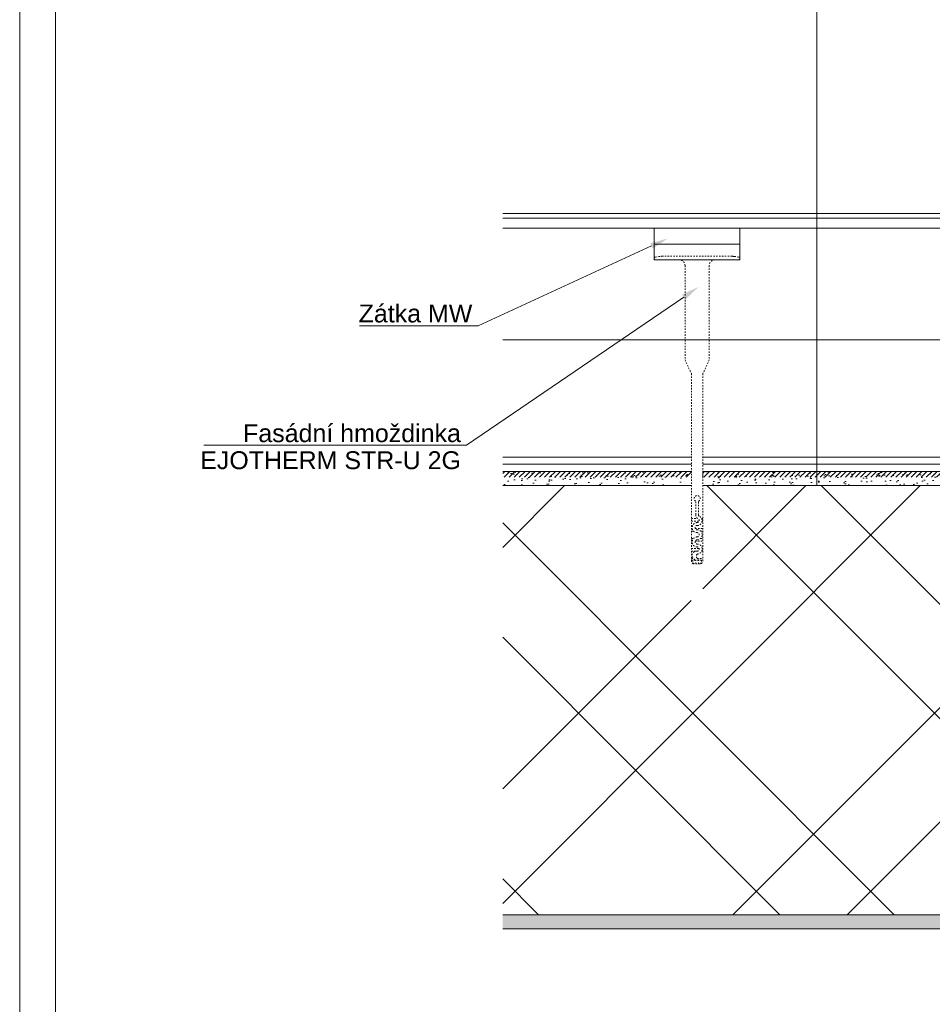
# Model space of a CAD drawing. Header units: millimetres. Extents: x -172116 to -156978, y -29806 to 62594.
# Tile 2 of 23: x -164599 to -163961, y 34238 to 34927. Entities that reach past the tile are written whole.
import ezdxf
from ezdxf.xclip import XClip

# ---------------------------------------------------------------- set-up
doc = ezdxf.new("R2010")
doc.units = ezdxf.units.MM
doc.header["$MEASUREMENT"] = 0
doc.header["$XCLIPFRAME"] = 0
doc.linetypes.add('DASHED', pattern=[2, 1, -1])
for name, color, linetype in [('POHLED ZÁPADNÍ_1__K EXPEDICI', 7, 'Continuous'), ('POHLED ZÁPADNÍ_1_DEK_ETICS', 7, 'Continuous'), ('POHLED ZÁPADNÍ_1_DEK_Kotvení', 7, 'Continuous'), ('POHLED ZÁPADNÍ_1_DEK_KÓTY', 7, 'Continuous'), ('POHLED ZÁPADNÍ_1_DEK_Penetrace', 7, 'Continuous'), ('POHLED ZÁPADNÍ_1_DEK_POPIS', 7, 'Continuous'), ('POHLED ZÁPADNÍ_1_DEK_SLABA', 7, 'Continuous'), ('POHLED ZÁPADNÍ_1_DEK_Spojeni', 7, 'Continuous'), ('POHLED ZÁPADNÍ_1_DEK_ŠRAFY', 7, 'Continuous'), ('POHLED ZÁPADNÍ_1_moje-rastr-pozn', 7, 'Continuous')]:
    doc.layers.add(name, color=color, linetype=linetype)
doc.styles.add('GENEROVANÝ_STYL_1', font='txt')
doc.linetypes.add('FENCELINE1', pattern='A,0,[1,Detail č.7 ŘEZ OKNEM - VODOROVNÝ II_1.Shx,S=0.31246,R=0,X=0,Y=0],-39.37,0', length=39.37)
doc.linetypes.add('IZOLACE', pattern='A,0,[3,Detail č.7 ŘEZ OKNEM - VODOROVNÝ II_1.Shx,S=7.93651e-07,R=0,X=0,Y=0],-0.4001,0', length=0.4001)
doc.linetypes.add('LEPENÍ', pattern='A,0,[2,Detail č.7 ŘEZ OKNEM - VODOROVNÝ II_1.Shx,S=0.060476,R=0,X=0,Y=0],-7.62,0', length=7.62)
pattern_1 = [(307.5, (-312788.824, 20220.892), (9.63411885, 0.3149668), [0, -7.6, 0, -8.5, 0, -8.125]), (277.5, (-312788.824, 20220.892), (-14.1107303, 8.8488835), [0, -4.1, 0, -6.85, 0, -2.625]), (237.5, (-312788.824, 20227.042), (-0.02829527, 15.5707093), [0, -2.5, 0, -9, 0, -11.75]), (227.5, (-312788.824, 20227.042), (-4.3883778, 15.030633), [0, -1.25, 0, -5.9, 0, -6.75])]
pattern_2 = [(45, (-312694.1537, 10675.1565), (-1.767766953, 1.767766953), [])]

# ---------------------------------------------------------------- blocks, each defined once
blk = doc.blocks.new('Kresba_1_1', base_point=(-167575.44, 33537.03))
at = {"layer": 'POHLED ZÁPADNÍ_1_DEK_KÓTY', "linetype": 'Continuous', "lineweight": 18}
for points in [[(-164158.23, 34770.34), (-164156.48, 34766.56), (-164146, 34773.68)], [(-164136.07, 34734.45), (-164133.72, 34731.01), (-164124.57, 34739.77)]]:
    blk.add_hatch(color=6, dxfattribs=at).paths.add_polyline_path(points)
at = {"layer": 'POHLED ZÁPADNÍ_1_DEK_Penetrace', "linetype": 'Continuous', "lineweight": 18}
h = blk.add_hatch(dxfattribs=at)
h.set_pattern_fill('ANSI31_0001', color=22, style=0, pattern_type=2)
h.set_pattern_definition([(45, (-312678.405, 10671.5527), (-1.767766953, 1.767766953), [])])
h.paths.add_polyline_path([(-164129.48, 34610.85), (-164261.51, 34610.85), (-164261.51, 34606.85), (-164129.48, 34606.85)])
h = blk.add_hatch(dxfattribs=at)
h.set_pattern_fill('ANSI31_0001', color=22, style=0, pattern_type=2)
h.set_pattern_definition(pattern_2)
h.paths.add_polyline_path([(-164121.49, 34610.85), (-164121.49, 34606.85), (-164041.88, 34606.85), (-164041.88, 34610.85)])
h = blk.add_hatch(dxfattribs=at)
h.set_pattern_fill('ANSI31_0001', color=22, style=0, pattern_type=2)
h.set_pattern_definition(pattern_2)
h.paths.add_polyline_path([(-164041.88, 34610.85), (-164041.88, 34606.85), (-163821.16, 34606.85), (-163821.15, 34483.19), (-163817.16, 34483.99), (-163817.16, 34610.85)])
at = {"layer": 'POHLED ZÁPADNÍ_1_DEK_ŠRAFY', "linetype": 'Continuous', "lineweight": 18}
h = blk.add_hatch(dxfattribs=at)
h.set_pattern_fill('AR_SAND_0001', color=3, style=0, pattern_type=2)
h.set_pattern_definition([(307.5, (-187946.458, 180549.94), (9.63411885, 0.3149668), [0, -7.6, 0, -8.5, 0, -8.125]), (277.5, (-187946.458, 180549.94), (-14.1107303, 8.8488835), [0, -4.1, 0, -6.85, 0, -2.625]), (237.5, (-187946.458, 180556.09), (-0.02829527, 15.5707093), [0, -2.5, 0, -9, 0, -11.75]), (227.5, (-187946.458, 180556.09), (-4.3883778, 15.030633), [0, -1.25, 0, -5.9, 0, -6.75])])
h.paths.add_polyline_path([(-164132.93, 34600.85), (-164129.48, 34610.85), (-164261.71, 34610.85), (-164261.71, 34600.85)])
h = blk.add_hatch(dxfattribs=at)
h.set_pattern_fill('AR_SAND_0001', color=3, style=0, pattern_type=2)
h.set_pattern_definition(pattern_1)
h.paths.add_polyline_path([(-164121.49, 34610.85), (-164121.49, 34600.85), (-164041.88, 34600.85), (-164041.88, 34610.85)])
h = blk.add_hatch(dxfattribs=at)
h.set_pattern_fill('AR_SAND_0001', color=3, style=0, pattern_type=2)
h.set_pattern_definition(pattern_1)
h.paths.add_polyline_path([(-164041.88, 34600.85), (-163827.16, 34600.85), (-163827.16, 34510.92), (-163826.89, 34511.32), (-163826.75, 34510.89), (-163825.03, 34510.89), (-163824.74, 34511.32), (-163824.6, 34510.89), (-163822.88, 34510.89), (-163822.58, 34511.32), (-163822.45, 34510.89), (-163821.33, 34510.89), (-163817.16, 34511.72), (-163817.16, 34541.19), (-163817.16, 34610.85), (-164041.88, 34610.85)])
h = blk.add_hatch(dxfattribs=at)
h.set_pattern_fill('ZDIVO2_0001', color=3, style=0, pattern_type=2)
h.set_pattern_definition([(45, (-312678.4, 10671.55), (-124.4508, 124.4508), []), (45, (-312598.4, 10671.55), (-124.4508, 124.4508), []), (135, (-312678.4, 10671.55), (124.4508, 124.4508), []), (135, (-312598.4, 10671.55), (124.4508, 124.4508), [])])
h.paths.add_polyline_path([(-164261.51, 34300.85), (-163827.16, 34300.85), (-163827.16, 34422.33), (-163827.03, 34424.73), (-163831.33, 34425.59), (-163833.05, 34425.59), (-163833.34, 34425.16), (-163833.48, 34425.59), (-163835.2, 34425.59), (-163835.5, 34425.16), (-163835.63, 34425.59), (-163837.36, 34425.59), (-163837.65, 34425.16), (-163837.79, 34425.59), (-163839.51, 34425.59), (-163839.8, 34425.16), (-163839.94, 34425.59), (-163841.66, 34425.59), (-163841.95, 34425.16), (-163842.09, 34425.59), (-163843.81, 34425.59), (-163844.1, 34425.16), (-163844.24, 34425.59), (-163845.96, 34425.59), (-163846.25, 34425.16), (-163846.39, 34425.59), (-163848.11, 34425.59), (-163848.4, 34425.16), (-163848.54, 34425.59), (-163850.27, 34425.59), (-163850.56, 34425.16), (-163850.7, 34425.59), (-163852.42, 34425.59), (-163852.71, 34425.16), (-163852.85, 34425.59), (-163854.57, 34425.59), (-163854.86, 34425.16), (-163855, 34425.59), (-163856.72, 34425.59), (-163857.01, 34425.16), (-163857.15, 34425.59), (-163858.87, 34425.59), (-163859.16, 34425.16), (-163859.3, 34425.59), (-163861.02, 34425.59), (-163861.31, 34425.16), (-163861.45, 34425.59), (-163863.17, 34425.59), (-163863.47, 34425.16), (-163863.6, 34425.59), (-163865.33, 34425.59), (-163865.62, 34425.16), (-163865.76, 34425.59), (-163867.45, 34425.76), (-163867.74, 34425.33), (-163867.88, 34425.76), (-163869.56, 34425.97), (-163869.85, 34425.54), (-163869.99, 34425.97), (-163871.68, 34426.19), (-163871.97, 34425.76), (-163872.11, 34426.19), (-163873.51, 34426.37, -0.904988), (-163873.51, 34428.26), (-163871.71, 34428.44), (-163871.41, 34428.92), (-163871.27, 34428.48), (-163869.52, 34428.66), (-163869.22, 34429.13), (-163869.08, 34428.7), (-163867.33, 34428.88), (-163867.03, 34429.35), (-163866.89, 34428.92), (-163865.76, 34429.04), (-163865.15, 34429.04), (-163864.86, 34429.47), (-163864.72, 34429.04), (-163863, 34429.04), (-163862.71, 34429.47), (-163862.57, 34429.04), (-163860.85, 34429.04), (-163860.56, 34429.47), (-163860.42, 34429.04), (-163858.69, 34429.04), (-163858.4, 34429.47), (-163858.26, 34429.04), (-163856.54, 34429.04), (-163856.25, 34429.47), (-163856.11, 34429.04), (-163854.39, 34429.04), (-163854.1, 34429.47), (-163853.96, 34429.04), (-163852.24, 34429.04), (-163851.95, 34429.47), (-163851.81, 34429.04), (-163850.09, 34429.04), (-163849.8, 34429.47), (-163849.66, 34429.04), (-163847.94, 34429.04), (-163847.65, 34429.47), (-163847.51, 34429.04), (-163845.79, 34429.04), (-163845.49, 34429.47), (-163845.35, 34429.04), (-163843.63, 34429.04), (-163843.34, 34429.47), (-163843.2, 34429.04), (-163841.48, 34429.04), (-163841.19, 34429.47), (-163841.05, 34429.04), (-163839.33, 34429.04), (-163839.04, 34429.47), (-163838.9, 34429.04), (-163837.18, 34429.04), (-163836.89, 34429.47), (-163836.75, 34429.04), (-163835.03, 34429.04), (-163834.74, 34429.47), (-163834.6, 34429.04), (-163832.88, 34429.04), (-163832.58, 34429.47), (-163832.45, 34429.04), (-163831.33, 34429.04), (-163827.16, 34429.87), (-163827.16, 34600.85), (-164121.49, 34600.85), (-164121.49, 34524.09, -0.146838), (-164122.92, 34520.51), (-164131.5, 34520.51, -0.146838), (-164132.93, 34524.09), (-164132.93, 34600.85), (-164261.51, 34600.85)])
h = blk.add_hatch(dxfattribs=at)
h.set_pattern_fill('AR_SAND_0001', color=3, style=0, pattern_type=2)
h.set_pattern_definition(pattern_1)
h.paths.add_polyline_path([(-163817.15, 34300.86), (-164261.51, 34300.85), (-164261.51, 34290.85), (-163788.99, 34290.85), (-163788.99, 34521.66, -0.414214), (-163789.29, 34521.36), (-163789.33, 34521.36, -0.243971), (-163789.58, 34521.48), (-163790.35, 34522.58, -0.343903), (-163790.33, 34522.95), (-163790.06, 34523.27, 0.179729), (-163789.99, 34523.47), (-163789.99, 34524.42), (-163790.09, 34524.47), (-163789.99, 34524.52), (-163789.99, 34524.62), (-163790.09, 34524.67), (-163789.99, 34524.72), (-163789.99, 34524.82), (-163790.03, 34524.9), (-163789.99, 34524.92), (-163789.99, 34525.02), (-163790.09, 34525.07), (-163789.99, 34525.12), (-163789.99, 34525.22), (-163790.03, 34525.3), (-163789.99, 34525.32), (-163789.99, 34526.36), (-163795.86, 34526.36, 0.090511), (-163796.39, 34524.46), (-163796.36, 34524.38), (-163796.4, 34524.35), (-163796.37, 34524.18), (-163796.41, 34524.16), (-163796.38, 34523.99), (-163796.42, 34523.97, 0.075303), (-163796.18, 34522.34), (-163796.04, 34522.28), (-163795.93, 34522.21), (-163795.85, 34522.13), (-163795.81, 34522.04), (-163795.82, 34521.94), (-163795.86, 34521.84), (-163795.95, 34521.75), (-163796.07, 34521.65), (-163796.21, 34521.57), (-163796.39, 34521.5), (-163796.58, 34521.44), (-163796.79, 34521.4), (-163797, 34521.38), (-163797.2, 34521.38), (-163797.4, 34521.4), (-163797.57, 34521.43), (-163797.72, 34521.48), (-163797.84, 34521.55), (-163797.92, 34521.63), (-163797.97, 34521.72), (-163797.97, 34521.82), (-163797.94, 34521.91), (-163797.86, 34522.01), (-163797.75, 34522.11), (-163796.99, 34527.35), (-163796.99, 34528.86), (-163800.31, 34528.86, -0.414214), (-163800.81, 34529.36), (-163800.81, 34528.84), (-163813.99, 34528.85), (-163813.98, 34483.83), (-163817.15, 34483.83)])
at = {"layer": 'POHLED ZÁPADNÍ_1__K EXPEDICI', "color": 3, "linetype": 'Continuous', "lineweight": 18, "flags": 128}
blk.add_lwpolyline([(-163324.17, 33464.03), (-164599.37, 33464.03), (-164599.37, 35564.03), (-163324.17, 35564.03)], dxfattribs=at)
at = {"layer": 'POHLED ZÁPADNÍ_1_DEK_ETICS', "color": 9, "linetype": 'FENCELINE1', "lineweight": 18}
blk.add_line((-164261.51, 34787.85), (-163740.71, 34787.85), dxfattribs=at)
at = {"layer": 'POHLED ZÁPADNÍ_1_DEK_Kotvení', "color": 41, "linetype": 'DASHED', "lineweight": 18}
for p, q in [((-164154.52, 34760.71), (-164151.14, 34761.13)), ((-164101.14, 34761.21), (-164149.9, 34761.21)), ((-164096.52, 34760.71), (-164099.9, 34761.13)), ((-164096.52, 34758.71), (-164154.52, 34758.71)), ((-164133.97, 34754.7), (-164133.97, 34688.71)), ((-164117.07, 34754.7), (-164117.07, 34688.6)), ((-164133.97, 34688.71), (-164129.48, 34679.13)), ((-164117.02, 34688.71), (-164121.5, 34679.13)), ((-164129.48, 34679.13), (-164129.48, 34548.71)), ((-164121.5, 34679.15), (-164121.48, 34548.71)), ((-164126.48, 34580.57), (-164126.48, 34589.94)), ((-164124.49, 34580.41), (-164124.49, 34589.94)), ((-164129.48, 34577.94), (-164125.32, 34577.94)), ((-164129.48, 34575.94), (-164124.08, 34575.94)), ((-164122.4, 34577.94), (-164121.48, 34577.94)), ((-164122.04, 34575.94), (-164121.48, 34575.94)), ((-164129.47, 34570.99), (-164129.48, 34570.99)), ((-164129.48, 34570.99), (-164129.48, 34570.95)), ((-164129.48, 34570.95), (-164129.47, 34570.95)), ((-164129.48, 34570.94), (-164128.94, 34570.94)), ((-164129.48, 34568.94), (-164127.88, 34568.94)), ((-164129.47, 34570.98), (-164129.47, 34570.99)), ((-164129.47, 34570.95), (-164129.47, 34570.96)), ((-164129.46, 34570.99), (-164129.46, 34570.95)), ((-164129.45, 34570.99), (-164129.46, 34570.99)), ((-164129.45, 34570.97), (-164129.46, 34570.97)), ((-164129.45, 34570.95), (-164129.45, 34570.99)), ((-164129.44, 34570.99), (-164129.45, 34570.95)), ((-164129.44, 34570.99), (-164129.45, 34570.99)), ((-164129.45, 34570.95), (-164129.44, 34570.95)), ((-164129.44, 34570.95), (-164129.44, 34570.99)), ((-164129.42, 34570.97), (-164129.42, 34570.95)), ((-164129.41, 34570.97), (-164129.42, 34570.97)), ((-164129.42, 34570.95), (-164129.41, 34570.95)), ((-164129.41, 34570.95), (-164129.41, 34570.99)), ((-164129.39, 34570.97), (-164129.4, 34570.95)), ((-164129.39, 34570.97), (-164129.4, 34570.97)), ((-164129.39, 34570.96), (-164129.4, 34570.96)), ((-164129.39, 34570.95), (-164129.4, 34570.95)), ((-164129.39, 34570.96), (-164129.39, 34570.97)), ((-164129.38, 34570.99), (-164129.38, 34570.95)), ((-164129.37, 34570.97), (-164129.38, 34570.97)), ((-164129.36, 34570.97), (-164129.37, 34570.97)), ((-164129.37, 34570.97), (-164129.37, 34570.95)), ((-164129.36, 34570.95), (-164129.37, 34570.95)), ((-164129.36, 34570.97), (-164129.36, 34570.95)), ((-164129.35, 34570.98), (-164129.35, 34570.98)), ((-164129.35, 34570.95), (-164129.35, 34570.97)), ((-164129.34, 34570.99), (-164129.34, 34570.95)), ((-164129.33, 34570.99), (-164129.33, 34570.98)), ((-164129.33, 34570.98), (-164129.33, 34570.99)), ((-164129.33, 34570.99), (-164129.33, 34570.98)), ((-164129.33, 34570.98), (-164129.33, 34570.99)), ((-164129.33, 34570.99), (-164129.33, 34570.99)), ((-164126.88, 34570.94), (-164121.48, 34570.94)), ((-164122.98, 34568.94), (-164121.48, 34568.94)), ((-164129.48, 34563.94), (-164127.98, 34563.94)), ((-164129.48, 34561.94), (-164128.95, 34561.94)), ((-164126.91, 34561.94), (-164121.48, 34561.94)), ((-164123.08, 34563.94), (-164121.48, 34563.94)), ((-164129.48, 34556.94), (-164124.05, 34556.94)), ((-164129.48, 34554.94), (-164126.72, 34554.94)), ((-164122.34, 34554.94), (-164121.48, 34554.94)), ((-164122.01, 34556.94), (-164121.48, 34556.94)), ((-164129.48, 34549.94), (-164128.23, 34549.94)), ((-164129.48, 34548.71), (-164121.48, 34548.71)), ((-164127.16, 34548.71), (-164123.72, 34548.71)), ((-164127.16, 34548.71), (-164123.72, 34548.71)), ((-164126.48, 34546.21), (-164126.48, 34548.99)), ((-164125.56, 34549.94), (-164121.48, 34549.94)), ((-164124.48, 34546.21), (-164124.48, 34548.81)), ((-164128.48, 34546.21), (-164122.48, 34546.21))]:
    blk.add_line(p, q, dxfattribs=at)
blk.add_circle((-164129.33, 34570.99), 0.005, dxfattribs=at)
for centre, radius, start, end in [((-164154.52, 34759.71), 1, 90, 270), ((-164149.9, 34751.21), 10, 90, 97.12502), ((-164101.14, 34751.21), 10, 82.87498, 90), ((-164096.52, 34759.71), 1, 270, 90), ((-164137.98, 34754.7), 4.01, 0, 91.22546), ((-164113.06, 34754.7), 4.01, 88.77454, 180), ((-164125.48, 34591.81), 2.12, 298.08312, 241.91688), ((-164125.48, 34571.49), 3.5, 90, 270), ((-164125.48, 34571.49), 3.5, 90, 270), ((-164125.48, 34571.49), 3.5, 90, 270), ((-164123.45, 34580.33), 3.03, 175.53255, 244.85278), ((-164125.39, 34576.37), 3.38, 267.87335, 63.64098), ((-164125.4, 34576.37), 1.38, 267.89303, 61.85068), ((-164123.45, 34580.33), 1.03, 175.53255, 244.85278), ((-164125.48, 34571.49), 1.5, 90, 270), ((-164125.48, 34566.49), 3.5, 270, 90), ((-164125.48, 34566.49), 1.5, 270, 90), ((-164125.48, 34561.49), 3.5, 90, 270), ((-164125.48, 34561.49), 1.5, 90, 270), ((-164125.98, 34551.99), 3.04, 80.58956, 260.49814), ((-164125.48, 34556.49), 3.5, 270, 90), ((-164125.48, 34556.49), 1.5, 270, 90), ((-164124.82, 34549.13), 4.68, 185.09477, 218.50894), ((-164125.74, 34548.36), 2.76, 172.64717, 230.9555), ((-164122.89, 34551.4), 3.04, 148.49046, 238.4012), ((-164125.22, 34548.36), 2.76, 309.0445, 7.35261), ((-164126.15, 34549.13), 4.68, 321.49106, 354.90506)]:
    blk.add_arc(centre, radius, start, end, dxfattribs=at)
at = {"layer": 'POHLED ZÁPADNÍ_1_DEK_KÓTY', "color": 6, "linetype": 'Continuous', "lineweight": 18}
for p, q in [((-164041.88, 35106.49), (-164041.88, 34600.85)), ((-164157.36, 34768.45), (-164278.73, 34712.55)), ((-164134.89, 34732.73), (-164286.73, 34629.1)), ((-164280.73, 34712.55), (-164361.68, 34712.55)), ((-164278.73, 34712.55), (-164280.73, 34712.55)), ((-164288.73, 34629.1), (-164470.53, 34629.1)), ((-164286.73, 34629.1), (-164288.73, 34629.1))]:
    blk.add_line(p, q, dxfattribs=at)
at = {"layer": 'POHLED ZÁPADNÍ_1_DEK_POPIS', "color": 6, "linetype": 'Continuous', "lineweight": 18, "flags": 128}
blk.add_lwpolyline([(-163324.17, 33489.03), (-164574.37, 33489.03), (-164574.37, 35539.03), (-163324.17, 35539.03)], dxfattribs=at)
at = {"layer": 'POHLED ZÁPADNÍ_1_DEK_SLABA', "color": 153, "linetype": 'Continuous', "lineweight": 18}
for p, q in [((-164261.51, 34791.05), (-163737.71, 34791.12)), ((-163747.54, 34780.82), (-164261.51, 34780.85)), ((-164261.51, 34620.85), (-164129.48, 34620.85)), ((-164121.49, 34620.85), (-163817.16, 34620.86)), ((-164261.51, 34610.85), (-164129.48, 34610.85)), ((-163817.16, 34610.85), (-164121.49, 34610.85)), ((-164261.51, 34600.85), (-164129.48, 34600.85)), ((-164121.49, 34600.85), (-163827.16, 34600.85)), ((-163817.15, 34300.86), (-164261.51, 34300.85)), ((-163788.99, 34290.85), (-164261.51, 34290.85))]:
    blk.add_line(p, q, dxfattribs=at)
at = {"layer": 'POHLED ZÁPADNÍ_1_DEK_Spojeni', "color": 6, "linetype": 'LEPENÍ', "lineweight": 18}
for p, q in [((-164129.48, 34615.85), (-164261.51, 34615.85)), ((-163800.78, 34615.8), (-164121.49, 34615.85))]:
    blk.add_line(p, q, dxfattribs=at)
at = {"layer": 'POHLED ZÁPADNÍ_1_DEK_ŠRAFY', "color": 3, "linetype": 'Continuous', "lineweight": 18}
for p, q in [((-164155.52, 34758.71), (-164155.52, 34780.85)), ((-164095.52, 34758.71), (-164095.52, 34780.84)), ((-164095.52, 34758.71), (-164155.52, 34758.71)), ((-164121.49, 34610.85), (-164121.49, 34606.85))]:
    blk.add_line(p, q, dxfattribs=at)
at = {"layer": 'POHLED ZÁPADNÍ_1_DEK_ŠRAFY', "color": 3, "linetype": 'IZOLACE', "lineweight": 18, "flags": 128}
for points in [[(-164095.52, 34769.68), (-164155.52, 34769.78)], [(-164261.51, 34702.78), (-163745.73, 34702.78)]]:
    blk.add_lwpolyline(points, dxfattribs=at)
at = {"layer": 'POHLED ZÁPADNÍ_1_moje-rastr-pozn', "color": 241, "linetype": 'Continuous', "lineweight": 18}
blk.add_line((-164599.37, 62594.03), (-164599.37, -29805.97), dxfattribs=at)
at = {"layer": 'POHLED ZÁPADNÍ_1_DEK_KÓTY', "color": 6, "linetype": 'Continuous', "lineweight": 18, "insert": (-164282.73, 34727.49), "char_height": 12.5, "attachment_point": 3, "style": 'GENEROVANÝ_STYL_1'}
blk.add_mtext('\\A1;{\\pqr;\\fArial|b0|i0|c238|p38;Zátka MW}', dxfattribs=at)
at = {"layer": 'POHLED ZÁPADNÍ_1_DEK_KÓTY', "color": 6, "linetype": 'Continuous', "lineweight": 18, "insert": (-164290.73, 34643.79), "char_height": 12.5, "width": 184.4042, "attachment_point": 3, "line_spacing_factor": 0.907427, "style": 'GENEROVANÝ_STYL_1'}
blk.add_mtext('\\A1;{\\pqr;\\fArial|b0|i0|c238|p38;Fasádní hmoždinka \\fArial|b0|i0|c238|p38;EJOTHERM STR-U 2G}', dxfattribs=at)

msp = doc.modelspace()

# ---------------------------------------------------------------- block references
at = {"color": 9, "linetype": 'Continuous', "lineweight": 13}
ref = msp.add_blockref('Kresba_1_1', (-167575.44, 33537.03), dxfattribs=at)
XClip(ref).set_block_clipping_path([(-172115.8690497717, -29805.97275295), (-163324.170853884, 91037.5901063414)])

doc.saveas('drawing.dxf')
